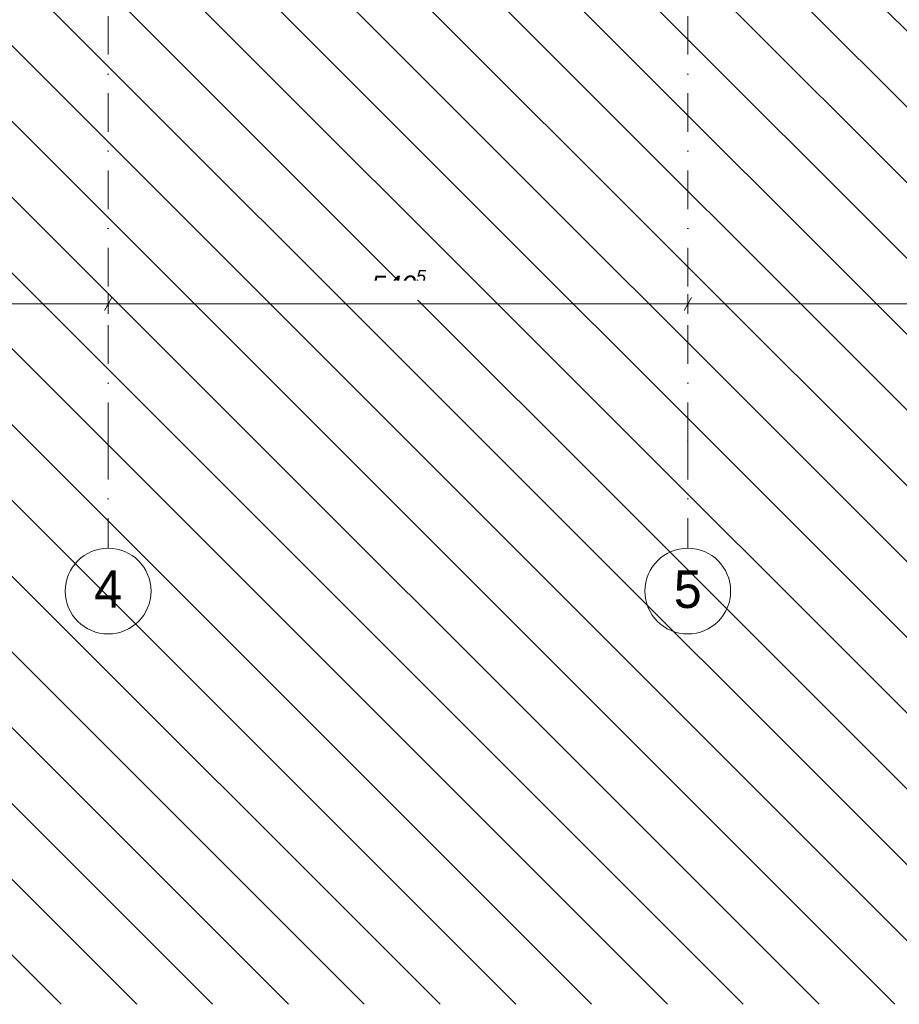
# Model space of a CAD drawing. Header units: centimetres. Extents: x -996 to 7161, y -1849 to 2591.
# Tile 32 of 49: x 2376 to 3197, y -1849 to -930. Entities that reach past the tile are written whole.
import ezdxf
from ezdxf.enums import TextEntityAlignment as Align

# ---------------------------------------------------------------- set-up
doc = ezdxf.new("R2010")
doc.units = ezdxf.units.CM
doc.header["$LTSCALE"] = 0.1
doc.header["$MEASUREMENT"] = 0
doc.linetypes.add('Kropki i Kreski', pattern=[720, 360, -180, 0, -180])
doc.linetypes.add('Wipeout_Contour', pattern=[1000, 0, -1000])
for name, color, linetype in [('4_osie.ISTN', 7, 'Continuous'), ('5_opisy.K_IR', 7, 'Continuous'), ('5_wymiary.ISTN', 7, 'Continuous')]:
    doc.layers.add(name, color=color, linetype=linetype)
doc.styles.add('GENERATED_STYLE_1', font='txt')
doc.styles.add('GENERATED_STYLE_2', font='txt')
doc.dimstyles.new('GENERATED_STYLE__1', dxfattribs={"dimtxt": 18, "dimasz": 9.178744, "dimexe": 0.18, "dimexo": 2, "dimgap": 0.09, "dimtad": 1, "dimtih": 1, "dimtoh": 1, "dimdec": 0, "dimzin": 0, "dimdsep": 46, "dimtxsty": 'GENERATED_STYLE_2', "dimblk": 'ARROWHEAD_2', "dimblk1": 'ARROWHEAD_2', "dimblk2": 'ARROWHEAD_2', "dimcen": 0.09, "dimclrd": 252, "dimclre": 252, "dimclrt": 252, "dimadec": 1, "dimazin": 0, "dimtfac": 1, "dimtdec": 4, "dimtmove": 0, "dimatfit": 3, "dimfxl": 1, "dimtolj": 1, "dimtzin": 0, "dimarcsym": 0})

# ---------------------------------------------------------------- blocks, each defined once
blk = doc.blocks.new('Wypełnienie_1_1', base_point=(0, 180))
at = {"layer": '5_opisy.K_IR', "linetype": 'Continuous', "lineweight": 0}
h = blk.add_hatch(dxfattribs=at)
h.set_pattern_fill('PZT_oznaczenia_dróg_dla__EA', color=252, style=0, pattern_type=2)
h.set_pattern_definition([(315, (0, 0), (35.35534, 35.35534), [])])
h.paths.add_polyline_path([(-995.54, -1848.91), (7161.18, -1848.91), (7161.18, 2591.14), (-995.54, 2591.14)])
h.paths.add_polyline_path([(818.63, -638.99), (666.03, -638.71), (666.28, -444.9), (818.61, -444.58), (818.63, -444.98), (818.63, 1591.14), (902.36, 1591.14), (902.36, 2146.85), (1582.36, 2146.85), (1582.36, 1591.14), (6098, 1591.14), (6098, -853.15), (4675.54, -853.16), (4675.54, 953.16), (4002.47, 953.16), (4002.47, -55.38), (4151.12, -55.38), (4151.32, -80.38), (4241.75, -227.73), (4241.75, -252.73), (4010.26, -252.73), (4025.68, -849.07), (818.63, -848.91)], flags=0)
blk = doc.blocks.new('Standardowy znacznik osi[3]_1', base_point=(2458.63, -1423.37))
at = {"layer": '4_osie.ISTN', "color": 252, "linetype": 'Kropki i Kreski', "lineweight": 0}
for q in [(2458.63, 2396.64), (2458.63, -1423.37)]:
    blk.add_line((2458.63, -1323.37), q, dxfattribs=at)
at = {"layer": '4_osie.ISTN', "color": 252, "linetype": 'Continuous', "lineweight": 0}
blk.add_circle((2458.63, -1463.37), 40, dxfattribs=at)
at = {"layer": '4_osie.ISTN', "color": 252, "linetype": 'Kropki i Kreski', "lineweight": 0}
blk.add_point((2458.63, -1323.37), dxfattribs=at)
blk.add_point((2458.63, -1323.37), dxfattribs=at)
at = {"layer": '4_osie.ISTN', "color": 252, "lineweight": 0, "style": 'GENERATED_STYLE_1'}
for tag, p in [('AC_MarkerText_1_1', (2458.63, 2538.64)), ('AC_MarkerText_1_0', (2458.63, -1461.36))]:
    blk.add_attdef(tag, text='', height=35, rotation=360, dxfattribs=at).set_placement(p, align=Align.MIDDLE_CENTER)
blk = doc.blocks.new('Standardowy znacznik osi[4]_1', base_point=(2999.33, -1423.37))
at = {"layer": '4_osie.ISTN', "color": 252, "linetype": 'Kropki i Kreski', "lineweight": 0}
for q in [(2999.33, 2396.64), (2999.33, -1423.37)]:
    blk.add_line((2999.33, -1323.37), q, dxfattribs=at)
at = {"layer": '4_osie.ISTN', "color": 252, "linetype": 'Continuous', "lineweight": 0}
blk.add_circle((2999.33, -1463.37), 40, dxfattribs=at)
at = {"layer": '4_osie.ISTN', "color": 252, "linetype": 'Kropki i Kreski', "lineweight": 0}
blk.add_point((2999.33, -1323.37), dxfattribs=at)
blk.add_point((2999.33, -1323.37), dxfattribs=at)
at = {"layer": '4_osie.ISTN', "color": 252, "lineweight": 0, "style": 'GENERATED_STYLE_1'}
for tag, p in [('AC_MarkerText_1_1', (2999.33, 2538.36)), ('AC_MarkerText_1_0', (2999.33, -1461.65))]:
    blk.add_attdef(tag, text='', height=35, rotation=360, dxfattribs=at).set_placement(p, align=Align.MIDDLE_CENTER)
blk = doc.blocks.new('*D235')
at = {"layer": '5_wymiary.ISTN', "color": 252, "linetype": 'Continuous', "lineweight": 0}
for p, q in [((1922.12, -1189.46), (1915.15, -1201.54)), ((1918.63, -1204.56), (1918.63, -1186.44)), ((2462.12, -1189.46), (2455.15, -1201.54)), ((2458.63, -1204.56), (2458.63, -1186.44)), ((1918.63, -1195.5), (2458.63, -1195.5))]:
    blk.add_line(p, q, dxfattribs=at)
at = {"color": 254, "linetype": 'Wipeout_Contour', "lineweight": 0, "ltscale": 9951.520623}
blk.add_wipeout([(2168.14, -1191.9), (2209.12, -1191.9), (2209.12, -1173.9), (2168.14, -1173.9)], dxfattribs=at).dxf.layer = '5_wymiary.ISTN'
at = {"layer": '5_wymiary.ISTN', "color": 252, "lineweight": 0, "insert": (2168.14, -1191.9), "char_height": 18, "attachment_point": 7, "style": 'GENERATED_STYLE_2'}
blk.add_mtext('\\A1;{\\pql;\\fArial|b0|i1|c238|p38;540}', dxfattribs=at)
blk = doc.blocks.new('ARROWHEAD_2')
at = {"color": 0, "linetype": 'Continuous', "lineweight": 0}
for p, q in [((0, 0), (-1, 0)), ((-0.38, -0.66), (0.38, 0.66))]:
    blk.add_line(p, q, dxfattribs=at)
blk = doc.blocks.new('*D236')
at = {"layer": '5_wymiary.ISTN', "color": 252, "linetype": 'Continuous', "lineweight": 0}
for p, q in [((2462.12, -1189.46), (2455.15, -1201.54)), ((2458.63, -1204.56), (2458.63, -1186.44)), ((3002.82, -1189.46), (2995.84, -1201.54)), ((2999.33, -1204.56), (2999.33, -1186.44)), ((2458.63, -1195.5), (2999.33, -1195.5))]:
    blk.add_line(p, q, dxfattribs=at)
at = {"layer": '5_wymiary.ISTN', "color": 252, "lineweight": 0, "insert": (2703.99, -1192.2), "char_height": 18, "attachment_point": 7, "style": 'GENERATED_STYLE_2'}
blk.add_mtext('\\A1;{\\pql;\\fArial|b0|i1|c238|p38;540\\fArial|b0|i1|c238|p38;\\A1{\\H.66x;\\S5^  ;}}', dxfattribs=at)
at = {"color": 254, "linetype": 'Wipeout_Contour', "lineweight": 0, "ltscale": 11897.41799}
blk.add_wipeout([(2703.99, -1191.9), (2753.98, -1191.9), (2753.98, -1173.9), (2703.99, -1173.9)], dxfattribs=at).dxf.layer = '5_wymiary.ISTN'
blk = doc.blocks.new('*D237')
at = {"layer": '5_wymiary.ISTN', "color": 252, "linetype": 'Continuous', "lineweight": 0}
for p, q in [((3002.82, -1189.46), (2995.84, -1201.54)), ((2999.33, -1204.56), (2999.33, -1186.44)), ((3535.15, -1201.54), (3542.12, -1189.46)), ((3538.63, -1204.56), (3538.63, -1186.44)), ((2999.33, -1195.5), (3538.63, -1195.5)), ((3538.63, -1195.5), (3544.54, -1195.5))]:
    blk.add_line(p, q, dxfattribs=at)
at = {"layer": '5_wymiary.ISTN', "color": 252, "lineweight": 0, "insert": (3243.99, -1192.2), "char_height": 18, "attachment_point": 7, "style": 'GENERATED_STYLE_2'}
blk.add_mtext('\\A1;{\\pql;\\fArial|b0|i1|c238|p38;539\\fArial|b0|i1|c238|p38;\\A1{\\H.66x;\\S5^  ;}}', dxfattribs=at)
at = {"color": 254, "linetype": 'Wipeout_Contour', "lineweight": 0, "ltscale": 13905.775206}
blk.add_wipeout([(3243.99, -1191.9), (3293.98, -1191.9), (3293.98, -1173.9), (3243.99, -1173.9)], dxfattribs=at).dxf.layer = '5_wymiary.ISTN'
blk = doc.blocks.new('Wymiary_1', base_point=(838.63, -1195.5))
at = {"layer": '5_wymiary.ISTN', "color": 252, "linetype": 'Continuous', "lineweight": 0}
dim = blk.add_linear_dim(base=(2458.63, -1195.5), p1=(1918.63, -228.91), p2=(2458.63, -828.91), dimstyle='GENERATED_STYLE__1', dxfattribs=at)
dim.commit()
dim.dimension.update_dxf_attribs({"geometry": '*D235', "text_midpoint": (2188.73, -1182.9), "dimtype": 160})
dim = blk.add_linear_dim(base=(2999.33, -1195.5), p1=(2458.63, -828.91), p2=(2999.33, -828.91), dimstyle='GENERATED_STYLE__1', dxfattribs=at)
dim.commit()
dim.dimension.update_dxf_attribs({"geometry": '*D236', "text_midpoint": (2748.88, -1182.9), "dimtype": 160})
dim = blk.add_linear_dim(base=(3538.63, -1195.5), p1=(2999.33, -828.91), p2=(3538.63, -828.91), dimstyle='GENERATED_STYLE__1', dxfattribs=at)
dim.commit()
dim.dimension.update_dxf_attribs({"geometry": '*D237', "text_midpoint": (3288.88, -1182.9), "dimtype": 160})

msp = doc.modelspace()

# ---------------------------------------------------------------- block references
at = {"layer": '4_osie.ISTN', "color": 252, "linetype": 'Continuous', "lineweight": 0}
ref = msp.add_blockref('Standardowy znacznik osi[3]_1', (2458.63, -1423.37), dxfattribs=at)
ref.add_attrib('AC_MarkerText_1', '4', dxfattribs={"color": 252, "lineweight": 0, "height": 35, "rotation": 360, "style": 'GENERATED_STYLE_1'}).set_placement((2458.63, -1461.36), align=Align.MIDDLE_CENTER)
ref = msp.add_blockref('Standardowy znacznik osi[4]_1', (2999.33, -1423.37), dxfattribs=at)
ref.add_attrib('AC_MarkerText_1', '5', dxfattribs={"color": 252, "lineweight": 0, "height": 35, "rotation": 360, "style": 'GENERATED_STYLE_1'}).set_placement((2999.33, -1461.65), align=Align.MIDDLE_CENTER)
at = {"layer": '5_opisy.K_IR', "color": 252, "linetype": 'Continuous', "lineweight": 0}
msp.add_blockref('Wypełnienie_1_1', (0, 180), dxfattribs=at)

# ---------------------------------------------------------------- next in the draw order: block references
at = {"layer": '5_wymiary.ISTN', "color": 252, "linetype": 'Continuous', "lineweight": 0}
msp.add_blockref('Wymiary_1', (838.63, -1195.5), dxfattribs=at)

doc.saveas('drawing.dxf')
